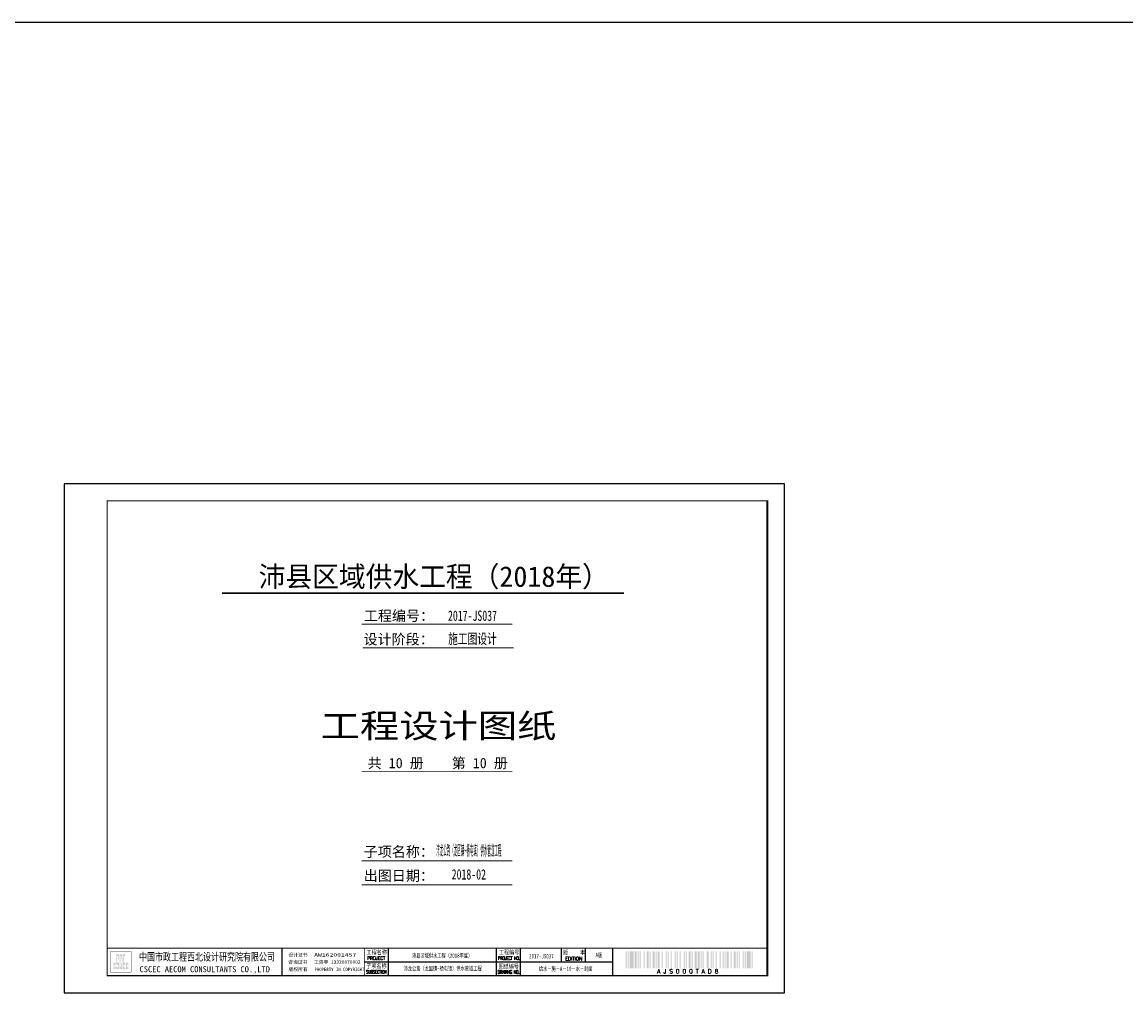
# Model space of a CAD drawing. Extents: x 5956 to 11120, y 3346 to 7374.
# Tile 3 of 9: x 6599 to 7243, y 5082 to 5661. Entities that reach past the tile are written whole.
import ezdxf
from ezdxf.enums import TextEntityAlignment as Align

# ---------------------------------------------------------------- set-up
doc = ezdxf.new("R2010")
doc.units = 0
doc.layers.get('0').update_dxf_attribs({"linetype": 'CONTINUOUS'})
for name, color, linetype in [('GPSCOMMON', 7, 'CONTINUOUS'), ('PP-COM', 7, 'CONTINUOUS'), ('可编辑', 7, 'CONTINUOUS')]:
    doc.layers.add(name, color=color, linetype=linetype)
doc.styles.get("Standard").update_dxf_attribs({"font": 'rs.shx', "bigfont": 'hztxt.shx'})
doc.styles.add('图签', font='txt', dxfattribs={"width": 0.66})
doc.styles.add('图签 1', font='romanc.shx', dxfattribs={"width": 0.8})
doc.styles.add('宋体', font='txt')

# ---------------------------------------------------------------- blocks, each defined once
blk = doc.blocks.new('*U14')
at = {"linetype": 'Continuous', "ltscale": 0.055}
h = blk.add_hatch(color=5, dxfattribs=at)
h.paths.add_polyline_path([(29.58, 15.44), (29.58, 14.79), (29.15, 14.79), (29.15, 16.46), (29.58, 16.46), (29.58, 15.89), (29.99, 15.89), (29.99, 17.52), (28.74, 17.52), (28.74, 13.8), (29.99, 13.8), (29.99, 15.44)])
h.paths.add_polyline_path([(30.4, 15.44), (30.4, 13.8), (31.92, 13.8), (31.92, 17.52), (30.81, 17.52), (30.81, 21.38), (31.51, 21.38), (31.51, 19.57), (31.92, 19.57), (31.92, 22.37), (30.4, 22.37), (30.4, 16.46), (31.51, 16.46), (31.51, 14.79), (30.81, 14.79), (30.81, 15.44)])
h.paths.add_polyline_path([(33.3, 17.52), (33.3, 14.79), (32.74, 14.79), (32.74, 21.38), (33.3, 21.38), (33.3, 19.57), (33.71, 19.57), (33.71, 22.37), (32.33, 22.37), (32.33, 13.8), (33.71, 13.8), (33.71, 17.52)])
h.paths.add_polyline_path([(35.66, 22.37), (34.12, 22.37), (34.12, 13.8), (35.66, 13.8), (35.66, 14.79), (34.53, 14.79), (34.53, 16.46), (35.66, 16.46), (35.66, 17.52), (34.53, 17.52), (34.53, 21.38), (35.66, 21.38)])
h.paths.add_polyline_path([(36.9, 15.44), (36.9, 14.79), (36.48, 14.79), (36.48, 16.46), (36.9, 16.46), (36.9, 15.89), (37.31, 15.89), (37.31, 17.52), (36.07, 17.52), (36.07, 13.8), (37.31, 13.8), (37.31, 15.44)])
at = {"color": 7}
blk.add_line((410, 275), (410, 287), dxfattribs=at)
for p, q in [((127, 10), (127, 26)), ((189, 10), (189, 26)), ((252, 10), (252, 26)), ((266, 10), (266, 26)), ((290, 18), (290, 26)), ((304, 18), (304, 26)), ((320, 10), (320, 26)), ((175, 18), (320, 18))]:
    blk.add_line(p, q)
blk.add_lwpolyline([(0, 0), (420, 0), (420, 297), (0, 297)], close=True, dxfattribs=at)
blk.add_lwpolyline([(410, 10, 1, 1, 0), (410, 287, 0.75, 0.75, 0), (25, 287, 0.75, 0.75, 0), (25, 10, 0.75, 0.75, 0), (410, 10, 0.75, 0.75, 0)], format="xyseb", dxfattribs=at)
at = {"color": 7, "const_width": 0.5}
blk.add_lwpolyline([(410, 26), (410, 10), (25, 10), (25, 26), (410, 26)], dxfattribs=at)
for points in [[(175, 10, 0.5, 0.5, 0), (175, 26, 0, 0, 0)], [(320, 10.34, 0.5, 0.5, 0), (320, 26, 0, 0, 0)]]:
    blk.add_lwpolyline(points, format="xyseb")
at = {"color": 5, "const_width": 0.129}
blk.add_lwpolyline([(27, 12), (39, 12), (39, 24), (27, 24)], close=True, dxfattribs=at)
for points in [[(327.4, 14.24), (327.4, 24.24), (327.95, 14.24), (327.95, 24.24)], [(328.6, 14.24), (328.6, 24.24), (329.15, 14.24), (329.15, 24.24)], [(329.8, 14.24), (329.8, 24.24), (332, 14.24), (332, 24.24)], [(332.65, 14.24), (332.65, 24.24), (333.75, 14.24), (333.75, 24.24)], [(334.4, 14.24), (334.4, 24.24), (334.95, 14.24), (334.95, 24.24)], [(335.6, 14.24), (335.6, 24.24), (336.15, 14.24), (336.15, 24.24)], [(337.9, 14.24), (337.9, 24.24), (338.45, 14.24), (338.45, 24.24)], [(339.65, 14.24), (339.65, 24.24), (340.75, 14.24), (340.75, 24.24)], [(341.4, 14.24), (341.4, 24.24), (341.95, 14.24), (341.95, 24.24)], [(343.15, 14.24), (343.15, 24.24), (344.25, 14.24), (344.25, 24.24)], [(344.9, 14.24), (344.9, 24.24), (345.45, 14.24), (345.45, 24.24)], [(346.1, 14.24), (346.1, 24.24), (347.2, 14.24), (347.2, 24.24)], [(348.4, 14.24), (348.4, 24.24), (348.95, 14.24), (348.95, 24.24)], [(350.7, 14.24), (350.7, 24.24), (351.25, 14.24), (351.25, 24.24)], [(351.9, 14.24), (351.9, 24.24), (352.45, 14.24), (352.45, 24.24)], [(353.65, 14.24), (353.65, 24.24), (354.2, 14.24), (354.2, 24.24)], [(355.95, 14.24), (355.95, 24.24), (356.5, 14.24), (356.5, 24.24)], [(357.15, 14.24), (357.15, 24.24), (357.7, 14.24), (357.7, 24.24)], [(358.9, 14.24), (358.9, 24.24), (359.45, 14.24), (359.45, 24.24)], [(361.2, 14.24), (361.2, 24.24), (361.75, 14.24), (361.75, 24.24)], [(362.4, 14.24), (362.4, 24.24), (362.95, 14.24), (362.95, 24.24)], [(364.15, 14.24), (364.15, 24.24), (365.25, 14.24), (365.25, 24.24)], [(365.9, 14.24), (365.9, 24.24), (366.45, 14.24), (366.45, 24.24)], [(367.65, 14.24), (367.65, 24.24), (368.75, 14.24), (368.75, 24.24)], [(369.4, 14.24), (369.4, 24.24), (370.5, 14.24), (370.5, 24.24)], [(371.15, 14.24), (371.15, 24.24), (371.7, 14.24), (371.7, 24.24)], [(372.35, 14.24), (372.35, 24.24), (372.9, 14.24), (372.9, 24.24)], [(374.65, 14.24), (374.65, 24.24), (375.75, 14.24), (375.75, 24.24)], [(376.95, 14.24), (376.95, 24.24), (377.5, 14.24), (377.5, 24.24)], [(378.15, 14.24), (378.15, 24.24), (378.7, 14.24), (378.7, 24.24)], [(379.9, 14.24), (379.9, 24.24), (380.45, 14.24), (380.45, 24.24)], [(382.2, 14.24), (382.2, 24.24), (382.75, 14.24), (382.75, 24.24)], [(383.95, 14.24), (383.95, 24.24), (384.5, 14.24), (384.5, 24.24)], [(385.15, 14.24), (385.15, 24.24), (385.7, 14.24), (385.7, 24.24)], [(386.35, 14.24), (386.35, 24.24), (387.45, 14.24), (387.45, 24.24)], [(388.65, 14.24), (388.65, 24.24), (389.2, 14.24), (389.2, 24.24)], [(390.4, 14.24), (390.4, 24.24), (391.5, 14.24), (391.5, 24.24)], [(392.15, 14.24), (392.15, 24.24), (392.7, 14.24), (392.7, 24.24)], [(393.35, 14.24), (393.35, 24.24), (393.9, 14.24), (393.9, 24.24)], [(395.65, 14.24), (395.65, 24.24), (396.2, 14.24), (396.2, 24.24)], [(396.85, 14.24), (396.85, 24.24), (397.4, 14.24), (397.4, 24.24)], [(398.05, 14.24), (398.05, 24.24), (400.25, 14.24), (400.25, 24.24)], [(400.9, 14.24), (400.9, 24.24), (401.45, 14.24), (401.45, 24.24)], [(401.45, 14.24), (401.45, 24.24), (401.45, 14.24), (401.45, 24.24)], [(401.45, 14.24), (401.45, 24.24), (401.45, 14.24), (401.45, 24.24)], [(401.45, 14.24), (401.45, 24.24), (401.45, 14.24), (401.45, 24.24)], [(401.45, 14.24), (401.45, 24.24), (401.45, 14.24), (401.45, 24.24)], [(401.45, 14.24), (401.45, 24.24), (401.45, 14.24), (401.45, 24.24)], [(401.45, 14.24), (401.45, 24.24), (401.45, 14.24), (401.45, 24.24)], [(401.45, 14.24), (401.45, 24.24), (401.45, 14.24), (401.45, 24.24)], [(401.45, 14.24), (401.45, 24.24), (401.45, 14.24), (401.45, 24.24)], [(401.45, 14.24), (401.45, 24.24), (401.45, 14.24), (401.45, 24.24)], [(401.45, 14.24), (401.45, 24.24), (401.45, 14.24), (401.45, 24.24)], [(401.45, 14.24), (401.45, 24.24), (401.45, 14.24), (401.45, 24.24)], [(401.45, 14.24), (401.45, 24.24), (401.45, 14.24), (401.45, 24.24)], [(401.45, 14.24), (401.45, 24.24), (401.45, 14.24), (401.45, 24.24)], [(401.45, 14.24), (401.45, 24.24), (401.45, 14.24), (401.45, 24.24)], [(401.45, 14.24), (401.45, 24.24), (401.45, 14.24), (401.45, 24.24)], [(401.45, 14.24), (401.45, 24.24), (401.45, 14.24), (401.45, 24.24)], [(401.45, 14.24), (401.45, 24.24), (401.45, 14.24), (401.45, 24.24)]]:
    blk.add_solid(points)
at = {"color": 7, "linetype": 'Continuous', "style": '图签'}
for s, height, width, p in [('中国市政工程西北设计研究院有限公司', 4.5, 0.74, (43.58, 18.68)), ('AW162001457', 2, 1.64, (145.73, 21.13)), ('CSCEC AECOM CONSULTANTS CO.,LTD', 3.5, 1.03, (43.89, 11.97)), ('PROPERTY IN COPYRIGHT', 2, 0.85, (145.91, 12.6))]:
    blk.add_text(s, height=height, dxfattribs=dict(at, width=width)).set_placement(p)
for s, p in [('设计证书', (130.66, 21.11)), ('咨询证书', (130.56, 16.9)), ('版权所有', (130.76, 12.66)), ('工咨甲 13320070002', (145.61, 16.9))]:
    blk.add_text(s, height=2, dxfattribs=at).set_placement(p)
at = {"color": 7, "linetype": 'Continuous'}
for s, height, style, width, p in [('工程名称', 2.5, '图签', 0.85, (182.18, 22.37)), ('PROJECT', 2, '图签 1', 0.85, (181.94, 19.14)), ('工程编号', 2.5, '图签', 0.85, (259.42, 22.41)), ('PROJECT NO.', 2, '图签 1', 0.59, (259.35, 19.15)), ('版    本', 2.5, '图签', 0.85, (297.36, 22.27)), ('子项名称', 2.5, '图签', 0.85, (182.05, 14.39)), ('SUBSECTION', 2, '图签 1', 0.6, (182.02, 11.15)), ('图纸编号', 2.5, '图签', 0.85, (259.21, 14.17)), ('DRAWING NO.', 2, '图签 1', 0.59, (259.16, 11.1))]:
    blk.add_text(s, height=height, dxfattribs=dict(at, style=style, width=width)).set_placement(p, align=Align.CENTER)
at = {"color": 7, "linetype": 'Continuous', "style": '图签 1'}
blk.add_text('EDITION', height=2, dxfattribs=at).set_placement((297.12, 18.85), align=Align.CENTER)
blk.add_text('A J S 0 0 0 T A D 8 ', height=2.5).set_placement((364.42, 13.74), align=Align.TOP_CENTER)
at = {"style": '图签'}
for tag, height, rotation, width, p, p2 in [('工程编号-图框', 6, 359.9471, 0.684643, (219.06, 216.99), (257.04, 216.95)), ('设计阶段-图框', 6, 359.9471, 0.684643, (219.06, 203.56), (257.04, 203.52)), ('子项名称-图框', 6, 359.9471, 0.684643, (216.93, 80.06), (254.91, 80.03)), ('出图日期-图框', 6, 359.9471, 0.684643, (216.93, 66.06), (254.91, 66.03)), ('工程编号', 2.5, 359.91302, 1.624125, (266.68, 20.04), (289.78, 20)), ('子项名称', 2.5, 0.12229, 4.194615, (190.79, 12.91), (250.45, 13.04))]:
    blk.add_attdef(tag, text='', height=height, rotation=rotation, dxfattribs=dict(at, width=width)).set_placement(p, p2, align=Align.FIT)
for tag, width, p, p2 in [('工程名称', 4.212531, (190.41, 20.43), (250.32, 20.43)), ('版本', 2.130918, (304.17, 20.65), (319.32, 20.65)), ('图纸编号', 3.662678, (266.37, 12.78), (318.46, 12.78))]:
    blk.add_attdef(tag, text='', height=2.5, dxfattribs=dict(at, width=width)).set_placement(p, p2, align=Align.FIT)
blk = doc.blocks.new('20180504.1607227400')
at = {"layer": 'GPSCOMMON'}
blk.add_lwpolyline([(5955.72, 5660.57), (9942.33, 5660.57), (9942.33, 4036.06), (5955.72, 4036.06)], close=True, dxfattribs=at)
at = {"layer": '可编辑'}
for points, const_width in [([(6716.16, 5327.37), (6950.52, 5327.28)], 1), ([(6885.49, 5309.23), (6797.49, 5309.23)], 0.5), ([(6886.22, 5295.46), (6798.22, 5295.46)], 0.5), ([(6885.49, 5223.23), (6797.49, 5223.23)], 0.5), ([(6885.49, 5171.23), (6797.49, 5171.23)], 0.5), ([(6885.49, 5157.23), (6797.49, 5157.23)], 0.5)]:
    blk.add_lwpolyline(points, dxfattribs=dict(at, const_width=const_width))
at = {"layer": 'PP-COM'}
ref = blk.add_blockref('*U14', (6624.12, 5094.23), dxfattribs=at)
ref.add_attrib('图纸编号', '给水－施－A－10－水－封面', dxfattribs={"layer": '0', "color": 1, "height": 2.5, "style": '图签', "width": 0.7}).set_placement((6916.53, 5107.01), align=Align.CENTER)
ref.add_attrib('版本', 'A版', dxfattribs={"layer": '0', "color": 0, "height": 2.5, "style": '图签', "width": 0.7}).set_placement((6935.86, 5114.87), align=Align.CENTER)
ref.add_attrib('工程编号', '2017-JS037', dxfattribs={"layer": '0', "color": 1, "height": 2.5, "rotation": 359.91302, "style": '图签', "width": 0.7}).set_placement((6902.34, 5114.27), align=Align.CENTER)
ref.add_attrib('子项名称', '沛龙公路（龙固镇~杨屯镇）供水管道工程', dxfattribs={"layer": '0', "color": 1, "height": 2.5, "rotation": 0.12229, "style": '图签', "width": 0.7}).set_placement((6844.74, 5107.14), align=Align.CENTER)
ref.add_attrib('工程名称', '沛县区域供水工程（2018年度）', dxfattribs={"layer": '0', "color": 1, "height": 2.5, "style": '图签', "width": 0.7}).set_placement((6844.48, 5114.65), align=Align.CENTER)
ref.add_attrib('工程编号-图框', '2017-JS037', dxfattribs={"layer": '0', "color": 1, "height": 6, "rotation": 359.9471, "style": '图签', "width": 0.7}).set_placement((6862.17, 5311.21), align=Align.CENTER)
ref.add_attrib('设计阶段-图框', '施工图设计', dxfattribs={"layer": '0', "color": 0, "height": 6, "rotation": 359.9471, "style": '图签', "width": 0.7}).set_placement((6862.17, 5297.78), align=Align.CENTER)
ref.add_attrib('子项名称-图框', '沛龙公路（龙固镇~杨屯镇）供水管道工程', dxfattribs={"layer": '0', "color": 1, "height": 6, "rotation": 359.9471, "style": '图签', "width": 0.239214}).set_placement((6841.05, 5174.29), (6879.02, 5174.26), align=Align.FIT)
ref.add_attrib('出图日期-图框', '2018-02', dxfattribs={"layer": '0', "color": 0, "height": 6, "rotation": 359.9471, "style": '图签', "width": 0.7}).set_placement((6860.04, 5160.29), align=Align.CENTER)
at = {"color": 1, "linetype": 'Continuous', "ltscale": 0.7, "style": '图签'}
blk.add_text('沛县区域供水工程（2018年）', height=12, dxfattribs=at).set_placement((6839.59, 5331.06), align=Align.CENTER)
at = {"layer": '可编辑', "color": 7, "style": '宋体'}
for s, p in [('工程编号：', (6819.28, 5311.17)), ('设计阶段：', (6819.12, 5297.46)), ('子项名称：', (6819.21, 5173.52)), ('出图日期：', (6819.21, 5159.52))]:
    blk.add_text(s, height=6, dxfattribs=at).set_placement(p, align=Align.CENTER)
at = {"layer": '可编辑', "color": 7, "style": '宋体', "width": 1.2}
blk.add_text('工程设计图纸', height=14, dxfattribs=at).set_placement((6842.39, 5242.93), align=Align.CENTER)
at = {"layer": '可编辑', "color": 1, "style": '宋体'}
blk.add_text('共 10 册    第 10 册', height=6, dxfattribs=at).set_placement((6841.91, 5225.25), align=Align.CENTER)

msp = doc.modelspace()

# ---------------------------------------------------------------- block references
at = {"layer": 'GPSCOMMON'}
msp.add_blockref('20180504.1607227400', (0, 0), dxfattribs=at)

doc.saveas('drawing.dxf')
